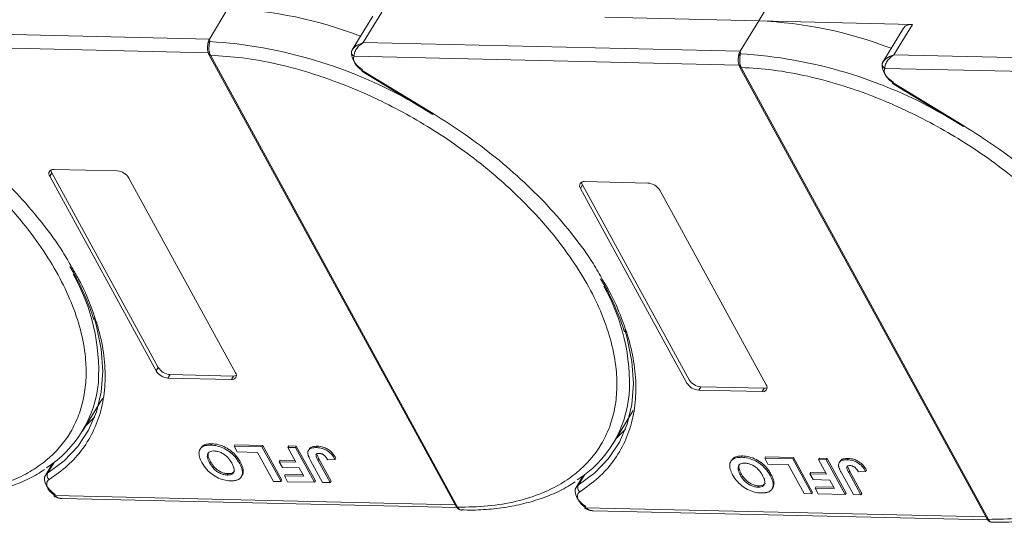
# Model space of a CAD drawing. Header units: millimetres. Extents: x 506 to 1981, y 649 to 1682.
# Tile 59 of 86: x 1484 to 1574, y 1405 to 1450. Entities that reach past the tile are written whole.
import ezdxf

# ---------------------------------------------------------------- set-up
doc = ezdxf.new("R2010")
doc.units = ezdxf.units.MM

msp = doc.modelspace()

# ---------------------------------------------------------------- linework, layer by layer
at = {"color": 7, "linetype": 'Continuous', "lineweight": 15}
for p, q in [((1551.455, 1450.258), (1553.322, 1453.327)), ((1503.328, 1451.362), (1501.647, 1448.6)), ((1515.591, 1448.28), (1517.272, 1451.042)), ((1516.458, 1450.696), (1514.59, 1447.626)), ((1537.511, 1450.578), (1551.455, 1450.258)), ((1551.455, 1450.258), (1549.774, 1447.496)), ((1565.398, 1449.938), (1551.455, 1450.258)), ((1501.647, 1448.6), (1467.464, 1449.384)), ((1564.585, 1449.592), (1562.716, 1446.522)), ((1563.718, 1447.176), (1565.398, 1449.938)), ((1501.647, 1448.6), (1501.685, 1448.381)), ((1549.774, 1447.496), (1515.591, 1448.28)), ((1466.633, 1448.159), (1501.538, 1447.358)), ((1514.609, 1447.657), (1514.521, 1447.439)), ((1549.774, 1447.496), (1549.812, 1447.277)), ((1501.601, 1447.201), (1524.017, 1406.229)), ((1501.739, 1447.136), (1501.74, 1447.134)), ((1501.74, 1447.134), (1524.156, 1406.162)), ((1514.759, 1447.054), (1549.665, 1446.253)), ((1562.736, 1446.552), (1562.647, 1446.335)), ((1597.901, 1446.391), (1563.718, 1447.176)), ((1515.469, 1445.685), (1521.895, 1441.776)), ((1515.511, 1445.754), (1521.937, 1441.845)), ((1549.727, 1446.097), (1572.143, 1405.124)), ((1549.866, 1446.032), (1549.867, 1446.03)), ((1549.867, 1446.03), (1572.283, 1405.057)), ((1562.886, 1445.95), (1597.792, 1445.149)), ((1563.638, 1444.65), (1570.064, 1440.74)), ((1563.596, 1444.581), (1570.022, 1440.671)), ((1487.542, 1436.786), (1493.288, 1436.654)), ((1487.168, 1436.172), (1487.355, 1436.479)), ((1496.825, 1418.521), (1487.168, 1436.172)), ((1487.355, 1436.479), (1497.012, 1418.828)), ((1494.351, 1436.007), (1504.008, 1418.356)), ((1535.295, 1435.068), (1535.482, 1435.374)), ((1544.951, 1417.417), (1535.295, 1435.068)), ((1535.482, 1435.374), (1545.138, 1417.724)), ((1535.668, 1435.681), (1541.415, 1435.55)), ((1542.478, 1434.903), (1552.135, 1417.252)), ((1497.012, 1418.828), (1496.825, 1418.521)), ((1498.075, 1418.181), (1497.888, 1417.874)), ((1503.634, 1417.742), (1497.888, 1417.874)), ((1498.075, 1418.181), (1503.821, 1418.049)), ((1503.821, 1418.049), (1503.634, 1417.742)), ((1546.201, 1417.077), (1546.015, 1416.77)), ((1546.201, 1417.077), (1551.948, 1416.945)), ((1551.761, 1416.638), (1546.015, 1416.77)), ((1551.948, 1416.945), (1551.761, 1416.638)), ((1490.128, 1413.048), (1491.939, 1416.025)), ((1538.254, 1411.943), (1540.066, 1414.92)), ((1501.781, 1411.787), (1501.855, 1411.91)), ((1503.88, 1411.699), (1503.955, 1411.822)), ((1503.88, 1411.699), (1506.412, 1411.641)), ((1504.167, 1411.174), (1503.88, 1411.699)), ((1503.955, 1411.822), (1506.487, 1411.763)), ((1506.487, 1411.763), (1506.412, 1411.641)), ((1506.412, 1411.641), (1508.137, 1408.489)), ((1506.487, 1411.763), (1508.212, 1408.612)), ((1508.761, 1411.587), (1508.835, 1411.71)), ((1508.835, 1411.71), (1509.526, 1411.694)), ((1509.526, 1411.694), (1509.451, 1411.571)), ((1509.526, 1411.694), (1511.251, 1408.542)), ((1511.434, 1411.69), (1511.359, 1411.567)), ((1500.867, 1411.534), (1500.792, 1411.411)), ((1506.009, 1411.131), (1504.167, 1411.174)), ((1507.446, 1408.505), (1506.009, 1411.131)), ((1508.761, 1411.587), (1509.451, 1411.571)), ((1509.49, 1410.253), (1508.761, 1411.587)), ((1509.451, 1411.571), (1511.176, 1408.419)), ((1510.699, 1411.43), (1510.624, 1411.307)), ((1511.402, 1410.916), (1511.562, 1410.549)), ((1549.907, 1410.683), (1549.982, 1410.805)), ((1552.007, 1410.595), (1552.081, 1410.717)), ((1552.081, 1410.717), (1554.614, 1410.659)), ((1487.411, 1410.109), (1486.767, 1409.05)), ((1486.971, 1409.255), (1487.558, 1410.22)), ((1487.295, 1410.025), (1487.359, 1410.023)), ((1501.663, 1410.183), (1501.738, 1410.306)), ((1504.438, 1410.273), (1504.363, 1410.15)), ((1508.046, 1410.411), (1507.971, 1410.288)), ((1508.258, 1409.763), (1507.971, 1410.288)), ((1507.971, 1410.288), (1509.49, 1410.253)), ((1508.046, 1410.411), (1509.421, 1410.379)), ((1511.913, 1408.402), (1510.826, 1410.389)), ((1511.487, 1410.426), (1511.562, 1410.549)), ((1511.487, 1410.426), (1512.603, 1408.386)), ((1511.562, 1410.549), (1512.678, 1408.509)), ((1512.375, 1410.466), (1513.043, 1410.491)), ((1513.118, 1410.614), (1513.043, 1410.491)), ((1548.993, 1410.43), (1548.919, 1410.307)), ((1552.007, 1410.595), (1554.539, 1410.536)), ((1552.294, 1410.069), (1552.007, 1410.595)), ((1554.136, 1410.027), (1552.294, 1410.069)), ((1555.573, 1407.4), (1554.136, 1410.027)), ((1554.614, 1410.659), (1554.539, 1410.536)), ((1554.539, 1410.536), (1556.264, 1407.385)), ((1554.614, 1410.659), (1556.338, 1407.507)), ((1556.887, 1410.483), (1556.962, 1410.605)), ((1556.887, 1410.483), (1557.578, 1410.467)), ((1557.617, 1409.149), (1556.887, 1410.483)), ((1556.962, 1410.605), (1557.653, 1410.589)), ((1557.653, 1410.589), (1557.578, 1410.467)), ((1557.578, 1410.467), (1559.303, 1407.315)), ((1557.653, 1410.589), (1559.377, 1407.438)), ((1558.826, 1410.326), (1558.751, 1410.203)), ((1559.56, 1410.586), (1559.486, 1410.463)), ((1503.263, 1409.079), (1503.338, 1409.202)), ((1504.545, 1408.924), (1504.619, 1409.047)), ((1504.716, 1409.475), (1504.641, 1409.353)), ((1509.778, 1409.728), (1508.258, 1409.763)), ((1508.523, 1409.123), (1508.448, 1409)), ((1508.735, 1408.475), (1508.448, 1409)), ((1508.448, 1409), (1510.198, 1408.96)), ((1508.523, 1409.123), (1510.129, 1409.086)), ((1510.198, 1408.96), (1509.778, 1409.728)), ((1535.538, 1409.005), (1534.893, 1407.946)), ((1535.098, 1408.15), (1535.685, 1409.115)), ((1549.79, 1409.079), (1549.864, 1409.201)), ((1552.565, 1409.169), (1552.49, 1409.046)), ((1556.172, 1409.307), (1556.097, 1409.184)), ((1556.385, 1408.659), (1556.097, 1409.184)), ((1556.097, 1409.184), (1557.617, 1409.149)), ((1556.172, 1409.307), (1557.548, 1409.275)), ((1560.039, 1407.298), (1558.952, 1409.285)), ((1559.528, 1409.812), (1559.689, 1409.445)), ((1559.614, 1409.322), (1559.689, 1409.445)), ((1559.614, 1409.322), (1560.73, 1407.282)), ((1559.689, 1409.445), (1560.805, 1407.405)), ((1560.501, 1409.362), (1561.17, 1409.387)), ((1561.245, 1409.51), (1561.17, 1409.387)), ((1508.137, 1408.489), (1507.446, 1408.505)), ((1508.212, 1408.612), (1508.137, 1408.489)), ((1511.176, 1408.419), (1508.735, 1408.475)), ((1511.251, 1408.542), (1511.176, 1408.419)), ((1512.603, 1408.386), (1511.913, 1408.402)), ((1512.678, 1408.509), (1512.603, 1408.386)), ((1535.421, 1408.92), (1535.485, 1408.919)), ((1551.39, 1407.975), (1551.465, 1408.098)), ((1552.843, 1408.371), (1552.768, 1408.248)), ((1557.904, 1408.624), (1556.385, 1408.659)), ((1558.324, 1407.856), (1557.904, 1408.624)), ((1523.932, 1406.383), (1487.625, 1407.217)), ((1552.671, 1407.82), (1552.746, 1407.943)), ((1556.264, 1407.385), (1555.573, 1407.4)), ((1556.338, 1407.507), (1556.264, 1407.385)), ((1556.649, 1408.019), (1556.575, 1407.896)), ((1556.862, 1407.371), (1556.575, 1407.896)), ((1556.575, 1407.896), (1558.324, 1407.856)), ((1556.649, 1408.019), (1558.255, 1407.982)), ((1559.303, 1407.315), (1556.862, 1407.371)), ((1559.377, 1407.438), (1559.303, 1407.315)), ((1560.73, 1407.282), (1560.039, 1407.298)), ((1560.805, 1407.405), (1560.73, 1407.282)), ((1488.319, 1406.943), (1524.091, 1406.122)), ((1524.156, 1406.162), (1524.157, 1406.16)), ((1572.059, 1405.279), (1535.752, 1406.112)), ((1536.446, 1405.838), (1572.218, 1405.018)), ((1572.283, 1405.057), (1572.284, 1405.056))]:
    msp.add_line(p, q, dxfattribs=at)
at = {"color": 7, "linetype": 'Continuous', "lineweight": 15, "flags": 128}
for points in [[(1515.511, 1445.754), (1515.489, 1445.718), (1515.475, 1445.695), (1515.469, 1445.686), (1515.469, 1445.685)], [(1563.638, 1444.65), (1563.616, 1444.614), (1563.602, 1444.59), (1563.596, 1444.581), (1563.596, 1444.581)], [(1521.937, 1441.845), (1521.915, 1441.808), (1521.901, 1441.785), (1521.895, 1441.776), (1521.895, 1441.776)], [(1570.064, 1440.74), (1570.042, 1440.704), (1570.028, 1440.681), (1570.022, 1440.672), (1570.022, 1440.671)], [(1491.187, 1423.363), (1491.413, 1422.582), (1491.838, 1420.49), (1491.979, 1418.481), (1491.834, 1416.576), (1491.403, 1414.794), (1490.693, 1413.154), (1489.71, 1411.674), (1488.465, 1410.37), (1486.971, 1409.255)], [(1539.314, 1422.259), (1539.54, 1421.478), (1539.965, 1419.386), (1540.106, 1417.377), (1539.96, 1415.471), (1539.53, 1413.689), (1538.82, 1412.05), (1537.837, 1410.57), (1536.592, 1409.265), (1535.098, 1408.15)], [(1490.405, 1413.503), (1490.45, 1413.544), (1491.243, 1414.346)], [(1538.531, 1412.399), (1538.577, 1412.44), (1539.369, 1413.241)], [(1487.659, 1407.319), (1487.347, 1407.554), (1487.081, 1407.818), (1486.875, 1408.097), (1486.738, 1408.379), (1486.679, 1408.648), (1486.699, 1408.891), (1486.767, 1409.05)], [(1486.767, 1409.05), (1486.798, 1409.097), (1486.971, 1409.255)], [(1534.893, 1407.946), (1534.925, 1407.993), (1535.098, 1408.15)], [(1487.625, 1407.217), (1487.599, 1407.183), (1487.581, 1407.162), (1487.572, 1407.155), (1487.572, 1407.162), (1487.581, 1407.183), (1487.599, 1407.218), (1487.626, 1407.264), (1487.659, 1407.319)], [(1535.786, 1406.215), (1535.474, 1406.45), (1535.208, 1406.713), (1535.001, 1406.993), (1534.865, 1407.274), (1534.806, 1407.544), (1534.826, 1407.787), (1534.893, 1407.946)], [(1535.752, 1406.112), (1535.726, 1406.078), (1535.708, 1406.058), (1535.698, 1406.051), (1535.699, 1406.058), (1535.708, 1406.079), (1535.726, 1406.113), (1535.752, 1406.159), (1535.786, 1406.215)]]:
    msp.add_lwpolyline(points, dxfattribs=at)
at = {"color": 7, "linetype": 'Continuous', "lineweight": 15}
for centre, radius, start, end in [((1501.751, 1413.506), 37.889, 68.97091, 87.61491), ((1549.878, 1412.402), 37.889, 68.97091, 87.61491), ((1565.282, 1449.081), 0.865, 82.29579, 143.75946), ((1501.763, 1448.113), 0.278, 106.23049, 154.5199), ((1499.056, 1406.103), 42.36, 60.09182, 86.44113), ((1514.82, 1447.423), 0.299, 148.89078, 176.84469), ((1514.954, 1447.442), 0.433, 180.29447, 243.27622), ((1516.229, 1447.415), 1.705, 177.9781, 247.11934), ((1501.726, 1447.287), 0.152, 213.6444, 275.03728), ((1501.729, 1447.289), 0.155, 214.37766, 274.3082), ((1549.89, 1447.009), 0.278, 106.23049, 154.5199), ((1547.182, 1404.998), 42.36, 60.09182, 86.44113), ((1562.946, 1446.319), 0.299, 148.89078, 176.84469), ((1549.853, 1446.183), 0.152, 213.6444, 275.03728), ((1549.855, 1446.184), 0.155, 214.37766, 274.3082), ((1563.081, 1446.337), 0.433, 180.29447, 243.27622), ((1564.356, 1446.311), 1.705, 177.9781, 247.11934), ((1487.471, 1436.408), 0.384, 79.47957, 217.89689), ((1487.837, 1436.766), 0.561, 182.97477, 210.78742), ((1493.196, 1435.305), 1.352, 31.28833, 86.07738), ((1535.598, 1435.304), 0.384, 79.47957, 217.89689), ((1535.963, 1435.661), 0.561, 182.97477, 210.78742), ((1541.322, 1434.2), 1.352, 31.28833, 86.07738), ((1473.835, 1418.52), 17.77, 356.58108, 29.61611), ((1521.961, 1417.415), 17.77, 356.58108, 29.61611), ((1498.167, 1419.53), 1.352, 211.28833, 266.07738), ((1497.98, 1419.223), 1.352, 211.28833, 266.07738), ((1503.705, 1418.12), 0.384, 259.47957, 37.89689), ((1503.855, 1418.609), 0.561, 266.58142, 294.38722), ((1481.3, 1418.419), 10.318, 302.73279, 354.66622), ((1546.107, 1418.119), 1.352, 211.28833, 266.07738), ((1546.294, 1418.426), 1.352, 211.28833, 266.07738), ((1551.831, 1417.016), 0.384, 259.47957, 37.89689), ((1551.981, 1417.505), 0.561, 266.58142, 294.38722), ((1529.427, 1417.315), 10.318, 302.73279, 354.66622), ((1487.408, 1409.048), 0.483, 154.63164, 231.84459), ((1535.534, 1407.943), 0.483, 154.63164, 231.84459), ((1524.144, 1406.316), 0.155, 214.37766, 274.3082), ((1524.145, 1406.315), 0.155, 214.42362, 274.2689), ((1572.271, 1405.212), 0.155, 214.37766, 274.3082), ((1572.272, 1405.21), 0.155, 214.42362, 274.2689)]:
    msp.add_arc(centre, radius, start, end, dxfattribs=at)
for points, knots in [([(1453.614, 1448.238), (1454.577, 1448.179), (1456.534, 1448.058), (1459.68, 1447.479), (1462.713, 1446.659), (1465.557, 1445.656), (1468.165, 1444.552), (1470.756, 1443.267), (1474.143, 1441.327), (1477.34, 1439.097), (1480.233, 1436.665), (1482.41, 1434.59), (1484.514, 1432.266), (1486.426, 1429.734), (1487.972, 1427.221), (1489.172, 1424.716), (1490.017, 1422.208), (1490.435, 1419.922), (1490.501, 1417.897), (1490.297, 1416.132), (1489.829, 1414.473), (1488.847, 1412.435), (1487.355, 1410.71), (1485.415, 1409.359), (1483.61, 1408.462), (1481.409, 1407.763), (1478.824, 1407.315), (1476.952, 1407.282), (1476.029, 1407.266)], [0, 0, 0, 0, 0.038862, 0.078912, 0.120068, 0.152227, 0.184382, 0.217215, 0.250043, 0.315618, 0.347778, 0.379932, 0.421093, 0.461142, 0.5, 0.538863, 0.578912, 0.620068, 0.652227, 0.684382, 0.717215, 0.750043, 0.815618, 0.847778, 0.879932, 0.921093, 0.96114, 1, 1, 1, 1]), ([(1501.49, 1447.967), (1501.491, 1448.039), (1501.492, 1448.129), (1501.508, 1448.215), (1501.512, 1448.233)], [0, 0, 0, 0, 0.789595, 1, 1, 1, 1]), ([(1501.685, 1448.381), (1501.677, 1448.344), (1501.66, 1448.264), (1501.63, 1448.115), (1501.608, 1447.944), (1501.598, 1447.74), (1501.613, 1447.527), (1501.66, 1447.309), (1501.711, 1447.198), (1501.739, 1447.136)], [0, 0, 0, 0, 0.1119973, 0.2448439, 0.3691679, 0.5008987, 0.6875333, 0.8281382, 1, 1, 1, 1]), ([(1514.563, 1447.578), (1514.603, 1447.641), (1514.69, 1447.781), (1515.013, 1448.06), (1515.365, 1448.194), (1515.591, 1448.28)], [0, 0, 0, 0, 0.2270634, 0.5015869, 1, 1, 1, 1]), ([(1515.591, 1448.28), (1515.473, 1448.198), (1515.239, 1448.035), (1514.966, 1447.704), (1514.785, 1447.35), (1514.768, 1447.149), (1514.759, 1447.054)], [0, 0, 0, 0, 0.251519, 0.501784, 0.765632, 1, 1, 1, 1]), ([(1501.488, 1448.051), (1501.477, 1447.915), (1501.461, 1447.702), (1501.509, 1447.403), (1501.569, 1447.27), (1501.6, 1447.203)], [0, 0, 0, 0, 0.472653, 0.733055, 1, 1, 1, 1]), ([(1501.74, 1447.134), (1502.704, 1447.075), (1504.661, 1446.954), (1507.807, 1446.375), (1510.84, 1445.555), (1513.684, 1444.552), (1516.292, 1443.447), (1518.883, 1442.163), (1522.269, 1440.222), (1525.467, 1437.993), (1528.36, 1435.56), (1530.537, 1433.486), (1532.641, 1431.162), (1534.553, 1428.63), (1536.099, 1426.117), (1537.298, 1423.611), (1538.144, 1421.104), (1538.562, 1418.818), (1538.627, 1416.793), (1538.424, 1415.027), (1537.956, 1413.368), (1536.974, 1411.33), (1535.481, 1409.606), (1533.542, 1408.254), (1531.737, 1407.358), (1529.536, 1406.658), (1526.951, 1406.211), (1525.078, 1406.178), (1524.156, 1406.162)], [0, 0, 0, 0, 0.038862, 0.078912, 0.120068, 0.152227, 0.184382, 0.217215, 0.250043, 0.315618, 0.347778, 0.379932, 0.421093, 0.461142, 0.5, 0.538863, 0.578912, 0.620068, 0.652227, 0.684382, 0.717215, 0.750043, 0.815618, 0.847778, 0.879932, 0.921093, 0.96114, 1, 1, 1, 1]), ([(1549.614, 1446.947), (1549.604, 1446.81), (1549.588, 1446.598), (1549.636, 1446.299), (1549.696, 1446.166), (1549.726, 1446.099)], [0, 0, 0, 0, 0.472653, 0.733055, 1, 1, 1, 1]), ([(1549.617, 1446.863), (1549.617, 1446.935), (1549.619, 1447.025), (1549.635, 1447.111), (1549.638, 1447.129)], [0, 0, 0, 0, 0.789595, 1, 1, 1, 1]), ([(1549.812, 1447.277), (1549.804, 1447.24), (1549.787, 1447.16), (1549.757, 1447.011), (1549.735, 1446.84), (1549.725, 1446.635), (1549.74, 1446.422), (1549.786, 1446.205), (1549.838, 1446.093), (1549.866, 1446.032)], [0, 0, 0, 0, 0.111997, 0.244844, 0.369168, 0.500899, 0.687533, 0.828138, 1, 1, 1, 1]), ([(1562.69, 1446.473), (1562.73, 1446.537), (1562.817, 1446.677), (1563.14, 1446.955), (1563.491, 1447.089), (1563.718, 1447.176)], [0, 0, 0, 0, 0.227063, 0.501587, 1, 1, 1, 1]), ([(1563.718, 1447.176), (1563.6, 1447.094), (1563.366, 1446.931), (1563.093, 1446.6), (1562.912, 1446.246), (1562.894, 1446.045), (1562.886, 1445.95)], [0, 0, 0, 0, 0.251519, 0.501784, 0.765632, 1, 1, 1, 1]), ([(1549.867, 1446.03), (1550.831, 1445.97), (1552.788, 1445.849), (1555.934, 1445.27), (1558.967, 1444.45), (1561.81, 1443.448), (1564.419, 1442.343), (1567.009, 1441.058), (1570.396, 1439.118), (1573.594, 1436.888), (1576.486, 1434.456), (1578.664, 1432.382), (1580.768, 1430.058), (1582.68, 1427.525), (1584.226, 1425.012), (1585.425, 1422.507), (1586.27, 1419.999), (1586.688, 1417.714), (1586.754, 1415.688), (1586.551, 1413.923), (1586.082, 1412.264), (1585.101, 1410.226), (1583.608, 1408.502), (1581.668, 1407.15), (1579.864, 1406.254), (1577.662, 1405.554), (1575.078, 1405.107), (1573.205, 1405.074), (1572.283, 1405.057)], [0, 0, 0, 0, 0.038862, 0.078912, 0.120068, 0.152227, 0.184382, 0.217215, 0.250043, 0.315618, 0.347778, 0.379932, 0.421093, 0.461142, 0.5, 0.538863, 0.578912, 0.620068, 0.652227, 0.684382, 0.717215, 0.750043, 0.815618, 0.847778, 0.879932, 0.921093, 0.96114, 1, 1, 1, 1]), ([(1473.811, 1442.949), (1474.786, 1442.33), (1476.736, 1441.092), (1479.495, 1438.995), (1482.092, 1436.744), (1484.478, 1434.345), (1486.577, 1431.859), (1488.158, 1429.694), (1488.902, 1428.37), (1489.17, 1427.893)], [0, 0, 0, 0, 0.149567, 0.299144, 0.452293, 0.606501, 0.760709, 0.913858, 1, 1, 1, 1]), ([(1521.937, 1441.845), (1522.912, 1441.226), (1524.863, 1439.988), (1527.621, 1437.891), (1530.219, 1435.64), (1532.605, 1433.24), (1534.704, 1430.755), (1536.284, 1428.589), (1537.029, 1427.265), (1537.297, 1426.789)], [0, 0, 0, 0, 0.149567, 0.299144, 0.452293, 0.606501, 0.760709, 0.913858, 1, 1, 1, 1]), ([(1570.064, 1440.74), (1571.039, 1440.122), (1572.99, 1438.884), (1575.748, 1436.787), (1578.345, 1434.535), (1580.731, 1432.136), (1582.83, 1429.65), (1584.411, 1427.485), (1585.155, 1426.161), (1585.423, 1425.684)], [0, 0, 0, 0, 0.149567, 0.299144, 0.452293, 0.606501, 0.760709, 0.913858, 1, 1, 1, 1]), ([(1489.17, 1427.893), (1489.38, 1427.542), (1490.086, 1426.364), (1490.945, 1424.367), (1491.741, 1421.942), (1492.166, 1419.577), (1492.235, 1417.299), (1491.923, 1415.146), (1491.238, 1413.168), (1490.193, 1411.417), (1488.843, 1409.885), (1487.687, 1409.073), (1487.109, 1408.668)], [0, 0, 0, 0, 0.044474, 0.14937, 0.254252, 0.359148, 0.466545, 0.574685, 0.682825, 0.790222, 0.895108, 1, 1, 1, 1]), ([(1488.998, 1427.98), (1489.227, 1427.579), (1489.789, 1426.596), (1490.481, 1425.04), (1490.967, 1423.832), (1491.131, 1423.219), (1491.145, 1423.167)], [0, 0, 0, 0, 0.246456, 0.605605, 0.966644, 1, 1, 1, 1]), ([(1537.297, 1426.789), (1537.507, 1426.438), (1538.213, 1425.26), (1539.072, 1423.263), (1539.867, 1420.837), (1540.293, 1418.473), (1540.361, 1416.195), (1540.05, 1414.042), (1539.365, 1412.064), (1538.32, 1410.313), (1536.969, 1408.78), (1535.814, 1407.969), (1535.236, 1407.564)], [0, 0, 0, 0, 0.044474, 0.14937, 0.254252, 0.359148, 0.466545, 0.574685, 0.682825, 0.790222, 0.895108, 1, 1, 1, 1]), ([(1537.124, 1426.875), (1537.353, 1426.475), (1537.916, 1425.492), (1538.608, 1423.936), (1539.093, 1422.728), (1539.257, 1422.114), (1539.271, 1422.063)], [0, 0, 0, 0, 0.246456, 0.605605, 0.966644, 1, 1, 1, 1]), ([(1500.964, 1410.214), (1500.921, 1410.298), (1500.789, 1410.551), (1500.67, 1410.953), (1500.723, 1411.363), (1500.975, 1411.648), (1501.356, 1411.78), (1501.653, 1411.785), (1501.781, 1411.787)], [0, 0, 0, 0, 0.101888, 0.307343, 0.492963, 0.678647, 0.860791, 1, 1, 1, 1]), ([(1500.881, 1411.524), (1500.938, 1411.606), (1501.065, 1411.788), (1501.433, 1411.901), (1501.728, 1411.907), (1501.855, 1411.91)], [0, 0, 0, 0, 0.315977, 0.703684, 1, 1, 1, 1]), ([(1501.781, 1411.787), (1501.878, 1411.782), (1502.173, 1411.767), (1502.713, 1411.636), (1503.328, 1411.317), (1503.878, 1410.863), (1504.188, 1410.459), (1504.332, 1410.206), (1504.363, 1410.15)], [0, 0, 0, 0, 0.102171, 0.30922, 0.51365, 0.692275, 0.932413, 1, 1, 1, 1]), ([(1501.855, 1411.91), (1501.953, 1411.905), (1502.248, 1411.89), (1502.787, 1411.759), (1503.403, 1411.44), (1503.953, 1410.986), (1504.263, 1410.582), (1504.407, 1410.329), (1504.438, 1410.273)], [0, 0, 0, 0, 0.102171, 0.30922, 0.51365, 0.692275, 0.932413, 1, 1, 1, 1]), ([(1510.711, 1411.423), (1510.726, 1411.454), (1510.774, 1411.554), (1511.006, 1411.674), (1511.273, 1411.684), (1511.434, 1411.69)], [0, 0, 0, 0, 0.148382, 0.484821, 1, 1, 1, 1]), ([(1511.434, 1411.69), (1511.532, 1411.684), (1511.755, 1411.671), (1512.135, 1411.562), (1512.505, 1411.351), (1512.862, 1411.027), (1513.017, 1410.776), (1513.118, 1410.614)], [0, 0, 0, 0, 0.155292, 0.353145, 0.543243, 0.704067, 1, 1, 1, 1]), ([(1501.663, 1410.183), (1501.62, 1410.267), (1501.499, 1410.503), (1501.419, 1410.83), (1501.523, 1411.089), (1501.715, 1411.228), (1501.923, 1411.262), (1502.047, 1411.262), (1502.07, 1411.262)], [0, 0, 0, 0, 0.1585903, 0.4472388, 0.6203806, 0.7935748, 0.9612953, 1, 1, 1, 1]), ([(1501.738, 1410.306), (1501.695, 1410.389), (1501.576, 1410.625), (1501.486, 1410.942), (1501.571, 1411.105), (1501.599, 1411.158)], [0, 0, 0, 0, 0.271027, 0.764321, 1, 1, 1, 1]), ([(1502.07, 1411.262), (1502.17, 1411.254), (1502.37, 1411.237), (1502.706, 1411.117), (1503.042, 1410.922), (1503.391, 1410.607), (1503.578, 1410.334), (1503.674, 1410.163), (1503.684, 1410.145)], [0, 0, 0, 0, 0.15971, 0.320429, 0.491074, 0.67705, 0.96629, 1, 1, 1, 1]), ([(1510.576, 1410.987), (1510.572, 1411.064), (1510.564, 1411.219), (1510.678, 1411.405), (1510.926, 1411.554), (1511.196, 1411.562), (1511.359, 1411.567)], [0, 0, 0, 0, 0.20646, 0.413515, 0.645211, 1, 1, 1, 1]), ([(1510.826, 1410.389), (1510.803, 1410.431), (1510.758, 1410.515), (1510.702, 1410.628), (1510.657, 1410.728), (1510.625, 1410.815), (1510.593, 1410.902), (1510.582, 1410.958), (1510.576, 1410.987)], [0, 0, 0, 0, 0.2082698, 0.416707, 0.5614806, 0.7065734, 0.8528245, 1, 1, 1, 1]), ([(1511.487, 1410.426), (1511.443, 1410.51), (1511.367, 1410.656), (1511.306, 1410.831), (1511.309, 1410.942), (1511.361, 1411.001), (1511.458, 1411.04), (1511.547, 1411.042), (1511.602, 1411.043)], [0, 0, 0, 0, 0.292027, 0.504854, 0.613905, 0.723685, 0.829816, 1, 1, 1, 1]), ([(1511.359, 1411.567), (1511.457, 1411.561), (1511.68, 1411.548), (1512.06, 1411.439), (1512.43, 1411.228), (1512.788, 1410.904), (1512.943, 1410.653), (1513.043, 1410.491)], [0, 0, 0, 0, 0.155292, 0.353145, 0.543243, 0.704067, 1, 1, 1, 1]), ([(1511.602, 1411.043), (1511.632, 1411.041), (1511.693, 1411.038), (1511.784, 1411.016), (1511.866, 1410.986), (1511.937, 1410.95), (1512.005, 1410.908), (1512.046, 1410.877), (1512.067, 1410.861)], [0, 0, 0, 0, 0.202387, 0.410907, 0.557829, 0.709472, 0.853224, 1, 1, 1, 1]), ([(1512.067, 1410.861), (1512.093, 1410.837), (1512.146, 1410.789), (1512.205, 1410.717), (1512.256, 1410.65), (1512.298, 1410.589), (1512.338, 1410.528), (1512.362, 1410.487), (1512.375, 1410.466)], [0, 0, 0, 0, 0.1938055, 0.3931273, 0.5440688, 0.6954121, 0.8476129, 1, 1, 1, 1]), ([(1549.008, 1410.42), (1549.065, 1410.502), (1549.192, 1410.684), (1549.56, 1410.797), (1549.855, 1410.803), (1549.982, 1410.805)], [0, 0, 0, 0, 0.315977, 0.703684, 1, 1, 1, 1]), ([(1549.982, 1410.805), (1550.08, 1410.8), (1550.374, 1410.785), (1550.914, 1410.654), (1551.529, 1410.336), (1552.079, 1409.881), (1552.389, 1409.478), (1552.533, 1409.224), (1552.565, 1409.169)], [0, 0, 0, 0, 0.102171, 0.30922, 0.51365, 0.692275, 0.932413, 1, 1, 1, 1]), ([(1503.559, 1408.554), (1503.462, 1408.559), (1503.167, 1408.574), (1502.63, 1408.708), (1502.018, 1409.025), (1501.467, 1409.478), (1501.148, 1409.89), (1501, 1410.151), (1500.964, 1410.214)], [0, 0, 0, 0, 0.101398, 0.306996, 0.506144, 0.685262, 0.924557, 1, 1, 1, 1]), ([(1503.263, 1409.079), (1503.164, 1409.087), (1502.964, 1409.102), (1502.63, 1409.215), (1502.307, 1409.401), (1501.977, 1409.696), (1501.784, 1409.968), (1501.683, 1410.148), (1501.663, 1410.183)], [0, 0, 0, 0, 0.160292, 0.321922, 0.490761, 0.657569, 0.933883, 1, 1, 1, 1]), ([(1503.338, 1409.202), (1503.239, 1409.21), (1503.039, 1409.225), (1502.705, 1409.338), (1502.382, 1409.524), (1502.052, 1409.819), (1501.859, 1410.091), (1501.757, 1410.271), (1501.738, 1410.306)], [0, 0, 0, 0, 0.160292, 0.321922, 0.490761, 0.657569, 0.933883, 1, 1, 1, 1]), ([(1503.684, 1410.145), (1503.727, 1410.061), (1503.836, 1409.849), (1503.917, 1409.549), (1503.855, 1409.293), (1503.685, 1409.138), (1503.466, 1409.081), (1503.315, 1409.08), (1503.263, 1409.079)], [0, 0, 0, 0, 0.158617, 0.400864, 0.573059, 0.745486, 0.912985, 1, 1, 1, 1]), ([(1504.363, 1410.15), (1504.386, 1410.108), (1504.431, 1410.024), (1504.492, 1409.894), (1504.548, 1409.76), (1504.594, 1409.622), (1504.629, 1409.485), (1504.637, 1409.397), (1504.641, 1409.353)], [0, 0, 0, 0, 0.15395, 0.308181, 0.478699, 0.649961, 0.824203, 1, 1, 1, 1]), ([(1504.438, 1410.273), (1504.461, 1410.231), (1504.506, 1410.147), (1504.567, 1410.017), (1504.623, 1409.882), (1504.669, 1409.745), (1504.704, 1409.608), (1504.712, 1409.52), (1504.716, 1409.475)], [0, 0, 0, 0, 0.15395, 0.308181, 0.478699, 0.649961, 0.824203, 1, 1, 1, 1]), ([(1549.091, 1409.11), (1549.047, 1409.194), (1548.916, 1409.447), (1548.797, 1409.848), (1548.85, 1410.259), (1549.101, 1410.544), (1549.483, 1410.675), (1549.779, 1410.68), (1549.907, 1410.683)], [0, 0, 0, 0, 0.101888, 0.307343, 0.492963, 0.678647, 0.860791, 1, 1, 1, 1]), ([(1549.79, 1409.079), (1549.747, 1409.163), (1549.626, 1409.399), (1549.546, 1409.726), (1549.65, 1409.985), (1549.841, 1410.124), (1550.05, 1410.157), (1550.173, 1410.157), (1550.196, 1410.157)], [0, 0, 0, 0, 0.15859, 0.447239, 0.620381, 0.793575, 0.961295, 1, 1, 1, 1]), ([(1549.864, 1409.201), (1549.822, 1409.285), (1549.702, 1409.521), (1549.613, 1409.838), (1549.698, 1410.001), (1549.726, 1410.054)], [0, 0, 0, 0, 0.271027, 0.764321, 1, 1, 1, 1]), ([(1549.907, 1410.683), (1550.005, 1410.678), (1550.299, 1410.662), (1550.839, 1410.531), (1551.455, 1410.213), (1552.005, 1409.758), (1552.314, 1409.355), (1552.458, 1409.102), (1552.49, 1409.046)], [0, 0, 0, 0, 0.102171, 0.30922, 0.51365, 0.692275, 0.932413, 1, 1, 1, 1]), ([(1550.196, 1410.157), (1550.296, 1410.149), (1550.497, 1410.133), (1550.833, 1410.013), (1551.168, 1409.818), (1551.517, 1409.503), (1551.705, 1409.23), (1551.801, 1409.059), (1551.811, 1409.041)], [0, 0, 0, 0, 0.15971, 0.320429, 0.491074, 0.67705, 0.96629, 1, 1, 1, 1]), ([(1558.703, 1409.882), (1558.699, 1409.96), (1558.69, 1410.115), (1558.804, 1410.301), (1559.053, 1410.45), (1559.322, 1410.458), (1559.486, 1410.463)], [0, 0, 0, 0, 0.20646, 0.413515, 0.645211, 1, 1, 1, 1]), ([(1558.952, 1409.285), (1558.93, 1409.327), (1558.885, 1409.411), (1558.829, 1409.524), (1558.784, 1409.624), (1558.751, 1409.711), (1558.72, 1409.798), (1558.709, 1409.854), (1558.703, 1409.882)], [0, 0, 0, 0, 0.2082698, 0.416707, 0.5614806, 0.7065734, 0.8528245, 1, 1, 1, 1]), ([(1558.837, 1410.319), (1558.852, 1410.349), (1558.901, 1410.449), (1559.133, 1410.57), (1559.399, 1410.58), (1559.56, 1410.586)], [0, 0, 0, 0, 0.148382, 0.484821, 1, 1, 1, 1]), ([(1559.614, 1409.322), (1559.57, 1409.406), (1559.494, 1409.551), (1559.433, 1409.727), (1559.436, 1409.838), (1559.487, 1409.897), (1559.584, 1409.936), (1559.673, 1409.937), (1559.728, 1409.939)], [0, 0, 0, 0, 0.292027, 0.504854, 0.613905, 0.723685, 0.829816, 1, 1, 1, 1]), ([(1559.486, 1410.463), (1559.584, 1410.457), (1559.807, 1410.444), (1560.187, 1410.335), (1560.557, 1410.124), (1560.914, 1409.8), (1561.069, 1409.549), (1561.17, 1409.387)], [0, 0, 0, 0, 0.155292, 0.353145, 0.543243, 0.704067, 1, 1, 1, 1]), ([(1559.56, 1410.586), (1559.658, 1410.58), (1559.881, 1410.567), (1560.261, 1410.458), (1560.631, 1410.246), (1560.989, 1409.923), (1561.144, 1409.672), (1561.245, 1409.51)], [0, 0, 0, 0, 0.155292, 0.353145, 0.543243, 0.704067, 1, 1, 1, 1]), ([(1559.728, 1409.939), (1559.759, 1409.937), (1559.82, 1409.934), (1559.91, 1409.912), (1559.993, 1409.882), (1560.064, 1409.846), (1560.132, 1409.804), (1560.173, 1409.772), (1560.193, 1409.756)], [0, 0, 0, 0, 0.202387, 0.410907, 0.557829, 0.709472, 0.853224, 1, 1, 1, 1]), ([(1476.373, 1407.018), (1476.714, 1407.01), (1477.728, 1406.986), (1479.332, 1407.107), (1481.175, 1407.374), (1482.918, 1407.799), (1484.542, 1408.386), (1485.808, 1408.978), (1486.468, 1409.429), (1486.684, 1409.577)], [0, 0, 0, 0, 0.083579, 0.248214, 0.413815, 0.580411, 0.748174, 0.91744, 1, 1, 1, 1]), ([(1503.906, 1409.424), (1503.859, 1409.368), (1503.763, 1409.257), (1503.54, 1409.204), (1503.39, 1409.203), (1503.338, 1409.202)], [0, 0, 0, 0, 0.398189, 0.794249, 1, 1, 1, 1]), ([(1504.641, 1409.353), (1504.64, 1409.278), (1504.636, 1409.129), (1504.543, 1408.888), (1504.4, 1408.733), (1504.265, 1408.668), (1504.249, 1408.66)], [0, 0, 0, 0, 0.250896, 0.502166, 0.940512, 1, 1, 1, 1]), ([(1504.716, 1409.475), (1504.712, 1409.402), (1504.705, 1409.256), (1504.674, 1409.107), (1504.619, 1409.054), (1504.615, 1409.05)], [0, 0, 0, 0, 0.478395, 0.957504, 1, 1, 1, 1]), ([(1551.686, 1407.45), (1551.589, 1407.455), (1551.294, 1407.47), (1550.757, 1407.603), (1550.145, 1407.921), (1549.594, 1408.374), (1549.275, 1408.786), (1549.126, 1409.047), (1549.091, 1409.11)], [0, 0, 0, 0, 0.101398, 0.306996, 0.506144, 0.685262, 0.924557, 1, 1, 1, 1]), ([(1551.39, 1407.975), (1551.291, 1407.983), (1551.091, 1407.998), (1550.757, 1408.111), (1550.434, 1408.297), (1550.104, 1408.592), (1549.911, 1408.864), (1549.809, 1409.044), (1549.79, 1409.079)], [0, 0, 0, 0, 0.160292, 0.321922, 0.490761, 0.657569, 0.933883, 1, 1, 1, 1]), ([(1551.465, 1408.098), (1551.365, 1408.105), (1551.166, 1408.12), (1550.832, 1408.233), (1550.509, 1408.42), (1550.179, 1408.715), (1549.986, 1408.986), (1549.884, 1409.167), (1549.864, 1409.201)], [0, 0, 0, 0, 0.160292, 0.321922, 0.490761, 0.657569, 0.933883, 1, 1, 1, 1]), ([(1551.811, 1409.041), (1551.854, 1408.957), (1551.963, 1408.745), (1552.043, 1408.445), (1551.982, 1408.188), (1551.812, 1408.034), (1551.593, 1407.977), (1551.442, 1407.976), (1551.39, 1407.975)], [0, 0, 0, 0, 0.1586166, 0.4008637, 0.5730594, 0.7454856, 0.9129852, 1, 1, 1, 1]), ([(1552.49, 1409.046), (1552.513, 1409.004), (1552.558, 1408.92), (1552.619, 1408.79), (1552.675, 1408.655), (1552.721, 1408.518), (1552.756, 1408.38), (1552.764, 1408.293), (1552.768, 1408.248)], [0, 0, 0, 0, 0.15395, 0.308181, 0.478699, 0.649961, 0.824203, 1, 1, 1, 1]), ([(1552.565, 1409.169), (1552.587, 1409.127), (1552.633, 1409.043), (1552.694, 1408.912), (1552.75, 1408.778), (1552.796, 1408.64), (1552.83, 1408.503), (1552.839, 1408.415), (1552.843, 1408.371)], [0, 0, 0, 0, 0.15395, 0.308181, 0.478699, 0.649961, 0.824203, 1, 1, 1, 1]), ([(1560.193, 1409.756), (1560.219, 1409.733), (1560.273, 1409.685), (1560.332, 1409.613), (1560.382, 1409.546), (1560.424, 1409.485), (1560.464, 1409.424), (1560.489, 1409.383), (1560.501, 1409.362)], [0, 0, 0, 0, 0.1938055, 0.3931273, 0.5440688, 0.6954121, 0.8476129, 1, 1, 1, 1]), ([(1487.109, 1408.668), (1487.055, 1408.624), (1486.945, 1408.535), (1486.88, 1408.335), (1486.891, 1408.103), (1486.968, 1407.936), (1487.006, 1407.853)], [0, 0, 0, 0, 0.245513, 0.5, 0.754487, 1, 1, 1, 1]), ([(1504.249, 1408.66), (1504.213, 1408.646), (1504.141, 1408.616), (1504.025, 1408.589), (1503.911, 1408.569), (1503.798, 1408.558), (1503.681, 1408.552), (1503.6, 1408.553), (1503.559, 1408.554)], [0, 0, 0, 0, 0.185429, 0.37219, 0.527708, 0.683877, 0.841678, 1, 1, 1, 1]), ([(1524.499, 1405.914), (1524.841, 1405.906), (1525.855, 1405.882), (1527.458, 1406.002), (1529.301, 1406.269), (1531.044, 1406.695), (1532.669, 1407.282), (1533.935, 1407.873), (1534.595, 1408.325), (1534.811, 1408.473)], [0, 0, 0, 0, 0.083579, 0.248214, 0.413815, 0.580411, 0.748174, 0.91744, 1, 1, 1, 1]), ([(1552.033, 1408.319), (1551.985, 1408.264), (1551.89, 1408.153), (1551.667, 1408.1), (1551.516, 1408.098), (1551.465, 1408.098)], [0, 0, 0, 0, 0.398189, 0.794249, 1, 1, 1, 1]), ([(1552.768, 1408.248), (1552.766, 1408.174), (1552.763, 1408.025), (1552.67, 1407.784), (1552.527, 1407.629), (1552.391, 1407.564), (1552.375, 1407.556)], [0, 0, 0, 0, 0.250896, 0.502166, 0.940512, 1, 1, 1, 1]), ([(1552.843, 1408.371), (1552.839, 1408.298), (1552.832, 1408.152), (1552.801, 1408.003), (1552.746, 1407.95), (1552.742, 1407.946)], [0, 0, 0, 0, 0.478395, 0.957504, 1, 1, 1, 1]), ([(1487.571, 1407.155), (1487.696, 1407.091), (1487.932, 1406.97), (1488.195, 1406.951), (1488.318, 1406.943)], [0, 0, 0, 0, 0.529898, 1, 1, 1, 1]), ([(1487.625, 1407.217), (1487.727, 1407.138), (1487.932, 1406.98), (1488.19, 1406.959), (1488.32, 1406.949)], [0, 0, 0, 0, 0.493587, 1, 1, 1, 1]), ([(1535.236, 1407.564), (1535.182, 1407.52), (1535.072, 1407.431), (1535.006, 1407.231), (1535.017, 1406.999), (1535.095, 1406.831), (1535.133, 1406.749)], [0, 0, 0, 0, 0.245513, 0.5, 0.754487, 1, 1, 1, 1]), ([(1552.375, 1407.556), (1552.339, 1407.541), (1552.267, 1407.512), (1552.152, 1407.485), (1552.038, 1407.465), (1551.925, 1407.454), (1551.808, 1407.448), (1551.727, 1407.449), (1551.686, 1407.45)], [0, 0, 0, 0, 0.185429, 0.37219, 0.527708, 0.683877, 0.841678, 1, 1, 1, 1]), ([(1572.626, 1404.81), (1572.967, 1404.802), (1573.982, 1404.778), (1575.585, 1404.898), (1577.428, 1405.165), (1579.171, 1405.591), (1580.796, 1406.178), (1582.062, 1406.769), (1582.721, 1407.221), (1582.938, 1407.369)], [0, 0, 0, 0, 0.083579, 0.248214, 0.413815, 0.580411, 0.748174, 0.91744, 1, 1, 1, 1]), ([(1524.018, 1406.227), (1524.047, 1406.18), (1524.108, 1406.084), (1524.232, 1405.98), (1524.37, 1405.91), (1524.462, 1405.9), (1524.509, 1405.896)], [0, 0, 0, 0, 0.2424843, 0.4924778, 0.7463616, 1, 1, 1, 1]), ([(1524.157, 1406.16), (1524.191, 1406.108), (1524.253, 1406.012), (1524.372, 1405.92), (1524.453, 1405.906), (1524.498, 1405.899)], [0, 0, 0, 0, 0.35488, 0.645234, 1, 1, 1, 1]), ([(1535.698, 1406.051), (1535.823, 1405.987), (1536.058, 1405.866), (1536.321, 1405.847), (1536.445, 1405.838)], [0, 0, 0, 0, 0.529898, 1, 1, 1, 1]), ([(1535.752, 1406.112), (1535.853, 1406.034), (1536.059, 1405.876), (1536.316, 1405.855), (1536.447, 1405.845)], [0, 0, 0, 0, 0.493587, 1, 1, 1, 1]), ([(1572.144, 1405.122), (1572.174, 1405.075), (1572.235, 1404.98), (1572.359, 1404.876), (1572.496, 1404.806), (1572.589, 1404.796), (1572.635, 1404.791)], [0, 0, 0, 0, 0.242484, 0.492478, 0.746362, 1, 1, 1, 1]), ([(1572.284, 1405.056), (1572.318, 1405.003), (1572.38, 1404.908), (1572.499, 1404.816), (1572.58, 1404.802), (1572.625, 1404.795)], [0, 0, 0, 0, 0.35488, 0.645234, 1, 1, 1, 1])]:
    msp.add_open_spline(points, degree=3, knots=knots, dxfattribs=at)
for points in [[(1501.512, 1448.233), (1501.528, 1448.301), (1501.56, 1448.438), (1501.618, 1448.546), (1501.647, 1448.6)], [(1549.638, 1447.129), (1549.654, 1447.197), (1549.687, 1447.333), (1549.745, 1447.442), (1549.774, 1447.496)], [(1514.759, 1447.054), (1514.732, 1446.962), (1514.677, 1446.778), (1514.779, 1446.546), (1514.83, 1446.43)], [(1514.83, 1446.43), (1514.913, 1446.305), (1515.079, 1446.054), (1515.367, 1445.854), (1515.511, 1445.754)], [(1562.886, 1445.95), (1562.859, 1445.858), (1562.804, 1445.674), (1562.906, 1445.442), (1562.957, 1445.326)], [(1562.957, 1445.326), (1563.04, 1445.2), (1563.206, 1444.949), (1563.494, 1444.75), (1563.638, 1444.65)], [(1487.006, 1407.853), (1487.082, 1407.737), (1487.234, 1407.504), (1487.495, 1407.312), (1487.625, 1407.217)], [(1535.133, 1406.749), (1535.209, 1406.632), (1535.361, 1406.4), (1535.622, 1406.208), (1535.752, 1406.112)]]:
    msp.add_open_spline(points, degree=3, dxfattribs=at)

doc.saveas('drawing.dxf')
